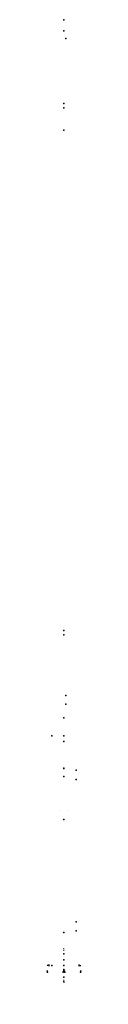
# Model space of a CAD drawing. Header units: millimetres. Extents: x -1937 to -1648, y -4401 to 4002.
import ezdxf

# ---------------------------------------------------------------- set-up
doc = ezdxf.new("R2010")
doc.units = ezdxf.units.MM
doc.header["$LTSCALE"] = 0.5
doc.layers.get('0').update_dxf_attribs({"lineweight": 18})
for name, color, linetype in [('02___PRT_ALL_AXES_46', 7, 'Continuous'), ('04___PRT_ALL_DTM_PNT_11', 7, 'Continuous'), ('04___PRT_ALL_DTM_PNT_12', 7, 'Continuous'), ('04___PRT_ALL_DTM_PNT_24', 7, 'Continuous'), ('04___PRT_ALL_DTM_PNT_26', 7, 'Continuous'), ('04___PRT_ALL_DTM_PNT_29', 7, 'Continuous'), ('04___PRT_ALL_DTM_PNT_33', 7, 'Continuous'), ('04___PRT_ALL_DTM_PNT_36', 7, 'Continuous'), ('04___PRT_ALL_DTM_PNT_43', 7, 'Continuous'), ('04___PRT_ALL_DTM_PNT_45', 7, 'Continuous'), ('04___PRT_ALL_DTM_PNT_47', 7, 'Continuous'), ('04___PRT_ALL_DTM_PNT_51', 7, 'Continuous'), ('04___PRT_ALL_DTM_PNT_55', 7, 'Continuous'), ('04___PRT_ALL_DTM_PNT_59', 7, 'Continuous'), ('04___PRT_ALL_DTM_PNT_6', 7, 'Continuous'), ('04___PRT_ALL_DTM_PNT_63', 7, 'Continuous'), ('04___PRT_ALL_DTM_PNT_9', 7, 'Continuous'), ('04__ASM_ALL_DTM_PNT_13', 7, 'Continuous'), ('04__ASM_ALL_DTM_PNT_4', 7, 'Continuous'), ('04__ASM_ALL_DTM_PNT_5', 7, 'Continuous'), ('04__ASM_ALL_DTM_PNT_9', 7, 'Continuous'), ('1_AXIS', 7, 'Continuous')]:
    doc.layers.add(name, color=color, linetype=linetype)

# ---------------------------------------------------------------- blocks, each defined once
blk = doc.blocks.new('C0E71FB1673B14B6490B0E6C7F3733C9089BFC77$$$C906BBC760572095F726B39B13C9EDE80CDE5667')
at = {"color": 8, "true_color": 0x787878}
blk.add_line((0, 0), (0, 5), dxfattribs=at)
blk.add_line((0, 0), (0, 5), dxfattribs=at)
blk = doc.blocks.new('136203')
at = {"color": 0}
blk.add_blockref('C0E71FB1673B14B6490B0E6C7F3733C9089BFC77$$$C906BBC760572095F726B39B13C9EDE80CDE5667', (0, 0), dxfattribs=at)
blk = doc.blocks.new('72E88984EDCCBF43EDC776D674EA878028A558CC$$$C906BBC760572095F726B39B13C9EDE80CDE5667')
at = {"color": 8, "true_color": 0x787878}
for p, q in [((636.25, 123.2, 27.5), (636.25, 128.2, 27.5)), ((636.25, 123.2, -27.5), (636.25, 128.2, -27.5))]:
    blk.add_line(p, q, dxfattribs=at)
blk = doc.blocks.new('136645')
at = {"color": 0}
blk.add_blockref('72E88984EDCCBF43EDC776D674EA878028A558CC$$$C906BBC760572095F726B39B13C9EDE80CDE5667', (0, 0), dxfattribs=at)
blk = doc.blocks.new('136646')
at = {"color": 0}
for name, p in [('136645', (0, 5)), ('136203', (0, 0))]:
    blk.add_blockref(name, p, dxfattribs=at)
blk = doc.blocks.new('4E993C60BA7FFF709B7904C67B3ECD0E33C08075$$$B8A4396250C5687B1D31E70758B30729E1AC4426')
at = {"layer": '04__ASM_ALL_DTM_PNT_13'}
for p in [(1000, 0), (1200, 0), (1500, 0)]:
    blk.add_point(p, dxfattribs=at)
blk = doc.blocks.new('3C8824EADC10ED2B40E9986B75C6449FC2E46A9F$$$C906BBC760572095F726B39B13C9EDE80CDE5667')
at = {"layer": '04___PRT_ALL_DTM_PNT_47'}
for p in [(-2841.5, 60, -16.5), (-2250, 0), (2250, 0), (2841.5, 60, -16.5)]:
    blk.add_point(p, dxfattribs=at)
blk = doc.blocks.new('100-6334-05')
at = {"color": 0}
blk.add_blockref('3C8824EADC10ED2B40E9986B75C6449FC2E46A9F$$$C906BBC760572095F726B39B13C9EDE80CDE5667', (0, 0), dxfattribs=at)
blk = doc.blocks.new('43A7CEE3C77B0348E65E408335C4732A5A119C79$$$C906BBC760572095F726B39B13C9EDE80CDE5667')
at = {"layer": '04___PRT_ALL_DTM_PNT_29'}
for p in [(0, 61), (0, -61)]:
    blk.add_point(p, dxfattribs=at)
blk = doc.blocks.new('100-6325-05')
at = {"color": 0}
blk.add_blockref('43A7CEE3C77B0348E65E408335C4732A5A119C79$$$C906BBC760572095F726B39B13C9EDE80CDE5667', (0, 0), dxfattribs=at)
blk = doc.blocks.new('480465636118FF4C265174EDC3969486FBD9BE12$$$C906BBC760572095F726B39B13C9EDE80CDE5667')
at = {"layer": '04___PRT_ALL_DTM_PNT_26'}
for p in [(-2804, 60, -16.5), (-2250, 0), (2250, 0), (2804, 60, -16.5)]:
    blk.add_point(p, dxfattribs=at)
blk = doc.blocks.new('100-6334-02')
at = {"color": 0}
blk.add_blockref('480465636118FF4C265174EDC3969486FBD9BE12$$$C906BBC760572095F726B39B13C9EDE80CDE5667', (0, 0), dxfattribs=at)
blk = doc.blocks.new('100-6334')
at = {"color": 0}
for name, p in [('100-6334-05', (2961.5, 182)), ('100-6334-02', (2924, 62))]:
    blk.add_blockref(name, p, dxfattribs=at)
at = {"color": 0, "extrusion": (-1, 0, 0), "rotation": 270}
blk.add_blockref('100-6325-05', (-182, 0, -5920), dxfattribs=at)
blk = doc.blocks.new('395CCBCFE6C7B36B4249E285B8E8EB41E063EA59$$$C906BBC760572095F726B39B13C9EDE80CDE5667')
at = {"layer": '02___PRT_ALL_AXES_46', "color": 250, "true_color": 0x272727}
blk.add_line((4, 0), (-10, 0), dxfattribs=at)
at = {"layer": '04___PRT_ALL_DTM_PNT_9'}
for p in [(-10, 0), (0, 0)]:
    blk.add_point(p, dxfattribs=at)
blk = doc.blocks.new('9908510')
at = {"color": 0}
blk.add_blockref('395CCBCFE6C7B36B4249E285B8E8EB41E063EA59$$$C906BBC760572095F726B39B13C9EDE80CDE5667', (0, 0), dxfattribs=at)
blk = doc.blocks.new('100-6333_RENAME')
at = {"color": 0, "rotation": 90}
blk.add_blockref('9908510', (60, 170.5), dxfattribs=at)
blk = doc.blocks.new('138779')
at = {"color": 0}
for name, p in [('100-6333_RENAME', (-5020, -20.5)), ('100-6334', (-4920, -182)), ('4E993C60BA7FFF709B7904C67B3ECD0E33C08075$$$B8A4396250C5687B1D31E70758B30729E1AC4426', (0, 0))]:
    blk.add_blockref(name, p, dxfattribs=at)
blk = doc.blocks.new('E045582F0699C0CF7063A7A6B8E4E4A99518DED2$$$B8A4396250C5687B1D31E70758B30729E1AC4426')
at = {"layer": '04__ASM_ALL_DTM_PNT_5'}
blk.add_point((0, 0, 155), dxfattribs=at)
blk = doc.blocks.new('138753_AF1')
at = {"color": 0}
blk.add_blockref('E045582F0699C0CF7063A7A6B8E4E4A99518DED2$$$B8A4396250C5687B1D31E70758B30729E1AC4426', (0, 0), dxfattribs=at)
blk = doc.blocks.new('01F9BD77BC632342778EAFEDC5E0EDC1A847760A$$$C906BBC760572095F726B39B13C9EDE80CDE5667')
at = {"layer": '04___PRT_ALL_DTM_PNT_12'}
for p in [(-105, 0), (-105, -83)]:
    blk.add_point(p, dxfattribs=at)
blk = doc.blocks.new('124040')
at = {"color": 0}
blk.add_blockref('01F9BD77BC632342778EAFEDC5E0EDC1A847760A$$$C906BBC760572095F726B39B13C9EDE80CDE5667', (0, 0), dxfattribs=at)
blk = doc.blocks.new('BDD4167B2BB9C6D304A1CD7AE2B27252B539B0DD$$$C906BBC760572095F726B39B13C9EDE80CDE5667')
at = {"layer": '04___PRT_ALL_DTM_PNT_6'}
for p in [(-105, 0), (-105, -83)]:
    blk.add_point(p, dxfattribs=at)
blk = doc.blocks.new('124041')
at = {"color": 0}
blk.add_blockref('BDD4167B2BB9C6D304A1CD7AE2B27252B539B0DD$$$C906BBC760572095F726B39B13C9EDE80CDE5667', (0, 0), dxfattribs=at)
blk = doc.blocks.new('124045_AF10')
at = {"color": 0, "extrusion": (0, 0.34202, -0.939693), "rotation": 180}
blk.add_blockref('124041', (0, 140, 121), dxfattribs=at)
at = {"color": 0, "extrusion": (0, -1, 0), "rotation": 180}
blk.add_blockref('124040', (0, 140, 121), dxfattribs=at)
blk = doc.blocks.new('124045_AF11')
at = {"color": 0, "extrusion": (0, 0.34202, -0.939693), "rotation": 180}
blk.add_blockref('124041', (0, 140, 121), dxfattribs=at)
at = {"color": 0, "extrusion": (0, -1, 0), "rotation": 180}
blk.add_blockref('124040', (0, 140, 121), dxfattribs=at)
blk = doc.blocks.new('124045_AF13')
at = {"color": 0, "extrusion": (0, 0.34202, -0.939693), "rotation": 180}
blk.add_blockref('124041', (0, 140, 121), dxfattribs=at)
at = {"color": 0, "extrusion": (0, -1, 0), "rotation": 180}
blk.add_blockref('124040', (0, 140, 121), dxfattribs=at)
blk = doc.blocks.new('124045_AF12')
at = {"color": 0, "extrusion": (0, 0.34202, -0.939693), "rotation": 180}
blk.add_blockref('124041', (0, 140, 121), dxfattribs=at)
at = {"color": 0, "extrusion": (0, -1, 0), "rotation": 180}
blk.add_blockref('124040', (0, 140, 121), dxfattribs=at)
blk = doc.blocks.new('CCA6C6CF3D7782514667513C752B01B21DA459E6$$$C906BBC760572095F726B39B13C9EDE80CDE5667')
at = {"layer": '04___PRT_ALL_DTM_PNT_36'}
for p in [(0, 620), (0, -620)]:
    blk.add_point(p, dxfattribs=at)
blk = doc.blocks.new('124888')
at = {"color": 0}
blk.add_blockref('CCA6C6CF3D7782514667513C752B01B21DA459E6$$$C906BBC760572095F726B39B13C9EDE80CDE5667', (0, 0), dxfattribs=at)
blk = doc.blocks.new('E5E1BB085C776359708D43E17FAD85F9D632450A$$$C906BBC760572095F726B39B13C9EDE80CDE5667')
at = {"layer": '04___PRT_ALL_DTM_PNT_11'}
for p in [(0, 745), (0, -745)]:
    blk.add_point(p, dxfattribs=at)
blk = doc.blocks.new('124897')
at = {"color": 0}
blk.add_blockref('E5E1BB085C776359708D43E17FAD85F9D632450A$$$C906BBC760572095F726B39B13C9EDE80CDE5667', (0, 0), dxfattribs=at)
blk = doc.blocks.new('8245EED5188FFD7CC7B8DA3E4095BE298D3CA465$$$C906BBC760572095F726B39B13C9EDE80CDE5667')
at = {"layer": '04___PRT_ALL_DTM_PNT_33'}
blk.add_point((0, 25, 2), dxfattribs=at)
blk = doc.blocks.new('125076')
at = {"color": 0}
blk.add_blockref('8245EED5188FFD7CC7B8DA3E4095BE298D3CA465$$$C906BBC760572095F726B39B13C9EDE80CDE5667', (0, 0), dxfattribs=at)
blk = doc.blocks.new('124875')
at = {"color": 0}
blk.add_blockref('125076', (0, 2.6, 13.5), dxfattribs=at)
blk = doc.blocks.new('124954')
at = {"color": 0}
blk.add_blockref('124897', (0, 0), dxfattribs=at)
at = {"color": 0, "extrusion": (0, 1, 0)}
blk.add_blockref('124875', (0, 95.9, 222), dxfattribs=at)
blk = doc.blocks.new('A115FDFF23A5012518C90B150D00395E0F5F35F3$$$C906BBC760572095F726B39B13C9EDE80CDE5667')
at = {"layer": '04___PRT_ALL_DTM_PNT_24'}
for p in [(0, 196, -279.8), (0, 0), (0, 0)]:
    blk.add_point(p, dxfattribs=at)
blk = doc.blocks.new('126055_AF32')
at = {"color": 0}
blk.add_blockref('A115FDFF23A5012518C90B150D00395E0F5F35F3$$$C906BBC760572095F726B39B13C9EDE80CDE5667', (0, 0), dxfattribs=at)
blk = doc.blocks.new('124967_AF2')
at = {"color": 0, "extrusion": (-0.087156, -0.340719, -0.936117), "rotation": 166.5336097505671}
blk.add_blockref('124888', (-213.7, -831.8, -161.8), dxfattribs=at)
at = {"color": 0, "extrusion": (0, 0, -1)}
blk.add_blockref('124045_AF13', (0, 121), dxfattribs=at)
at = {"color": 0, "extrusion": (0, 0.34202, 0.939693)}
blk.add_blockref('126055_AF32', (0, -238.7, 162.4), dxfattribs=at)
at = {"color": 0, "extrusion": (0, 0.939693, -0.34202), "rotation": 180}
blk.add_blockref('124045_AF12', (0, 41.4, 113.7), dxfattribs=at)
at = {"color": 0, "extrusion": (0, -1, 0), "rotation": 180}
blk.add_blockref('124954', (0, -870), dxfattribs=at)
blk = doc.blocks.new('88A052CE2E66C53431CF6342A51E8543946CB1B8$$$B8A4396250C5687B1D31E70758B30729E1AC4426')
at = {"layer": '04__ASM_ALL_DTM_PNT_9'}
for p in [(0, 270), (-99.5, 0), (99.5, 0)]:
    blk.add_point(p, dxfattribs=at)
blk = doc.blocks.new('1E0D89B704B15EB21831D568542FA5B396DFAE3B$$$C906BBC760572095F726B39B13C9EDE80CDE5667')
at = {"color": 252, "true_color": 0x8a9399}
blk.add_line((0, 0, -210), (-5, 0, -210), dxfattribs=at)
blk = doc.blocks.new('142700')
at = {"color": 0}
blk.add_blockref('1E0D89B704B15EB21831D568542FA5B396DFAE3B$$$C906BBC760572095F726B39B13C9EDE80CDE5667', (0, 0), dxfattribs=at)
blk = doc.blocks.new('251E32A900F89FE38F96BCE40A3F92FD3BC6822A$$$B8A4396250C5687B1D31E70758B30729E1AC4426')
at = {"layer": '04__ASM_ALL_DTM_PNT_4'}
blk.add_point((0, 0, -49), dxfattribs=at)
blk = doc.blocks.new('D81654260DBBA30A1807E2919A006B99C3805323$$$C906BBC760572095F726B39B13C9EDE80CDE5667')
at = {"layer": '04___PRT_ALL_DTM_PNT_63'}
for p in [(0, 100, -15), (0, -100, -15)]:
    blk.add_point(p, dxfattribs=at)
blk = doc.blocks.new('199-808-200')
at = {"color": 0}
blk.add_blockref('D81654260DBBA30A1807E2919A006B99C3805323$$$C906BBC760572095F726B39B13C9EDE80CDE5667', (0, 0), dxfattribs=at)
blk = doc.blocks.new('74C15D33F9AF2C13420265ACB6A3EF6142C16E76$$$C906BBC760572095F726B39B13C9EDE80CDE5667')
at = {"layer": '04___PRT_ALL_DTM_PNT_43'}
for p in [(-20.5, 26.1, -44.1), (-17.8, 57.7, -39.7), (117.8, 57.7, -39.7), (120.5, 26.1, -44.1)]:
    blk.add_point(p, dxfattribs=at)
blk = doc.blocks.new('142440')
at = {"color": 0}
blk.add_blockref('74C15D33F9AF2C13420265ACB6A3EF6142C16E76$$$C906BBC760572095F726B39B13C9EDE80CDE5667', (0, 0), dxfattribs=at)
blk = doc.blocks.new('7CADA48BE6BADA0948FF8E412AF8BAFC510C067A$$$C906BBC760572095F726B39B13C9EDE80CDE5667')
at = {"layer": '04___PRT_ALL_DTM_PNT_45'}
for p in [(-20.5, 26.1, -44.1), (-17.8, 57.7, -39.7), (117.8, 57.7, -39.7), (120.5, 26.1, -44.1)]:
    blk.add_point(p, dxfattribs=at)
blk = doc.blocks.new('142441')
at = {"color": 0}
blk.add_blockref('7CADA48BE6BADA0948FF8E412AF8BAFC510C067A$$$C906BBC760572095F726B39B13C9EDE80CDE5667', (0, 0), dxfattribs=at)
blk = doc.blocks.new('142859')
at = {"color": 0}
for name in ['199-808-200', '251E32A900F89FE38F96BCE40A3F92FD3BC6822A$$$B8A4396250C5687B1D31E70758B30729E1AC4426']:
    blk.add_blockref(name, (0, 0), dxfattribs=at)
at = {"color": 0, "extrusion": (0, -1, 0)}
for name, p in [('142440', (-124, -150.7)), ('142441', (24, -150.7))]:
    blk.add_blockref(name, p, dxfattribs=at)
blk = doc.blocks.new('7579C0B03AC5D45FF3007DD7E8585DEFBDA50F6F$$$C906BBC760572095F726B39B13C9EDE80CDE5667')
at = {"layer": '04___PRT_ALL_DTM_PNT_59'}
for p in [(0, 204.9, -36.1), (0, 0), (0, 0)]:
    blk.add_point(p, dxfattribs=at)
blk = doc.blocks.new('126057_AF10')
at = {"color": 0}
blk.add_blockref('7579C0B03AC5D45FF3007DD7E8585DEFBDA50F6F$$$C906BBC760572095F726B39B13C9EDE80CDE5667', (0, 0), dxfattribs=at)
blk = doc.blocks.new('45C88256C58DC1FA0BA8803AAE8BF9BF66508942$$$C906BBC760572095F726B39B13C9EDE80CDE5667')
at = {"layer": '1_AXIS', "color": 250, "true_color": 0x272727}
for p, q in [((7.5, 0), (-7.5, 0)), ((0, 0, 6.5), (0, 0, 14))]:
    blk.add_line(p, q, dxfattribs=at)
blk = doc.blocks.new('143004')
at = {"color": 0}
blk.add_blockref('45C88256C58DC1FA0BA8803AAE8BF9BF66508942$$$C906BBC760572095F726B39B13C9EDE80CDE5667', (0, 0), dxfattribs=at)
blk = doc.blocks.new('142482_AF1')
at = {"color": 0, "extrusion": (0.34202, 0.939693, 0), "rotation": 90}
blk.add_blockref('142859', (113.6, 0, 462.6), dxfattribs=at)
at = {"color": 0, "extrusion": (-1, 0, 0), "rotation": 90}
blk.add_blockref('126057_AF10', (-226.3, 0), dxfattribs=at)
at = {"color": 0}
for name, p in [('88A052CE2E66C53431CF6342A51E8543946CB1B8$$$B8A4396250C5687B1D31E70758B30729E1AC4426', (0, 0)), ('143004', (0, 332, 129))]:
    blk.add_blockref(name, p, dxfattribs=at)
at = {"color": 0, "extrusion": (0, 0, -1)}
blk.add_blockref('143004', (0, 332, 129), dxfattribs=at)
at = {"color": 0, "extrusion": (-1, 0, 0)}
blk.add_blockref('143004', (-210, 0, 131), dxfattribs=at)
at = {"color": 0, "extrusion": (1, 0, 0)}
blk.add_blockref('143004', (210, 0, 131), dxfattribs=at)
at = {"color": 0, "extrusion": (0, -1, 0)}
blk.add_blockref('142700', (-124, 0), dxfattribs=at)
at = {"color": 0, "extrusion": (0, -1, 0), "rotation": 180}
blk.add_blockref('142700', (124, 0), dxfattribs=at)
blk = doc.blocks.new('E75967D9084F81663BEAA550AE455F1E56C7325D$$$C906BBC760572095F726B39B13C9EDE80CDE5667')
at = {"layer": '04___PRT_ALL_DTM_PNT_55'}
for p in [(0, 193.7, -276.6), (0, 0), (0, 0)]:
    blk.add_point(p, dxfattribs=at)
blk = doc.blocks.new('126055_AF31')
at = {"color": 0}
blk.add_blockref('E75967D9084F81663BEAA550AE455F1E56C7325D$$$C906BBC760572095F726B39B13C9EDE80CDE5667', (0, 0), dxfattribs=at)
blk = doc.blocks.new('124978_AF1')
at = {"color": 0, "extrusion": (0, 0.939693, -0.34202)}
blk.add_blockref('124967_AF2', (0, 430.2, 1756.2), dxfattribs=at)
at = {"color": 0, "extrusion": (1, 0, 0)}
blk.add_blockref('142482_AF1', (1959.8, 1163.3), dxfattribs=at)
at = {"color": 0, "extrusion": (0, 0, -1)}
blk.add_blockref('124045_AF10', (0, 121, -285), dxfattribs=at)
at = {"color": 0, "extrusion": (0, 0.34202, 0.939693)}
blk.add_blockref('126055_AF31', (0, -137.8, 430.2), dxfattribs=at)
at = {"color": 0, "extrusion": (0, 0.939693, -0.34202), "rotation": 180}
blk.add_blockref('124045_AF11', (0, 309.2, 16.2), dxfattribs=at)
at = {"color": 0, "rotation": 180}
blk.add_blockref('138753_AF1', (0, 0, 12), dxfattribs=at)
blk = doc.blocks.new('814823FC11D11B40A606E0007FECD40BB4ED3CAD$$$C906BBC760572095F726B39B13C9EDE80CDE5667')
at = {"layer": '04___PRT_ALL_DTM_PNT_51'}
for p in [(0, 848.5, -848.5), (0, 0), (0, 0)]:
    blk.add_point(p, dxfattribs=at)
blk = doc.blocks.new('126057_AF11')
at = {"color": 0}
blk.add_blockref('814823FC11D11B40A606E0007FECD40BB4ED3CAD$$$C906BBC760572095F726B39B13C9EDE80CDE5667', (0, 0), dxfattribs=at)
blk = doc.blocks.new('138801')
at = {"color": 0, "extrusion": (-1, 0, 0), "rotation": 270}
blk.add_blockref('126057_AF11', (-1088.5, 0, 6016.8), dxfattribs=at)
at = {"color": 0}
for name, p in [('138779', (-1152, 67.2)), ('136646', (0, 0))]:
    blk.add_blockref(name, p, dxfattribs=at)
at = {"color": 0, "extrusion": (0, -1, 0), "rotation": 270}
blk.add_blockref('124978_AF1', (0, 0), dxfattribs=at)

msp = doc.modelspace()

# ---------------------------------------------------------------- block references
at = {"extrusion": (-1, 1.83697e-16, 6.12323e-17)}
msp.add_blockref('138801', (2109.6, 317.5, 1792.2), dxfattribs=at)

doc.saveas('drawing.dxf')
